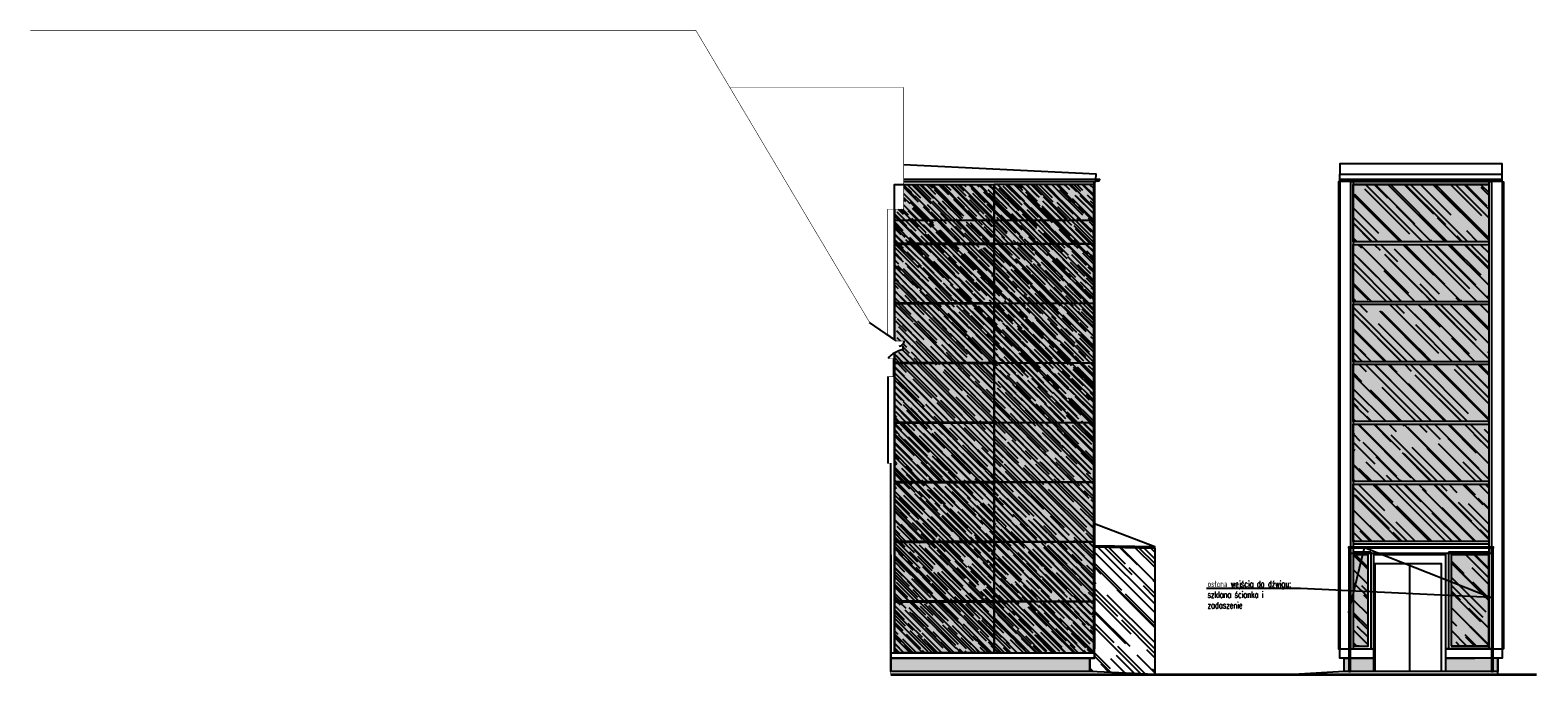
# Model space of a CAD drawing. Header units: millimetres. Extents: x -33628 to -373, y -3399 to 2697.
# Tile 15 of 99: x -29373 to -26530, y 1479 to 2697. Entities that reach past the tile are written whole.
import ezdxf
from ezdxf import colors
from ezdxf.entities.mleader import LeaderData, LeaderLine
from ezdxf.math import Vec2, Vec3

# ---------------------------------------------------------------- set-up
doc = ezdxf.new("R2010")
doc.units = ezdxf.units.MM
doc.header["$LTSCALE"] = 0.2
doc.header["$MEASUREMENT"] = 0
doc.layers.add('_md-cokół', color=7, linetype='Continuous', true_color=0xb90000)
doc.layers.add('_md-szyby tło', color=7, linetype='Continuous', true_color=0xd6f4fe)
for name, color, linetype in [('_md-elewacje', 7, 'Continuous'), ('_md-elewacje-obrysowe', 2, 'Continuous'), ('A-opis', 7, 'Continuous'), ('A-szkło', 154, 'Continuous'), ('A-teren', 7, 'Continuous'), ('A-widok', 41, 'Continuous')]:
    doc.layers.add(name, color=color, linetype=linetype)
doc.styles.add('Arch-Dim', font='romans.shx', dxfattribs={"width": 0.75})
pattern_1 = [(315, (0.0009, 2662.657), (28.7386156, -10.7763073), [190.50127, -25.40127, 63.50127, -12.70127]), (315, (16.525, 2655.113), (3.053287, 21.015595), [38.10127, -4.31927, 76.20127, -9.39927]), (315, (12.215, 2665.889), (52.626097, -40.7703628), [101.60127, -17.78127, 50.80127, -12.70127])]
pattern_2 = [(315, (6641.538, 898.692), (67.88225, -25.455844), [450, -60, 150, -30]), (315, (6680.36, 881.085), (7.000357, 49.426764), [90, -9.9, 180, -22.5]), (315, (6670.176, 906.117), (124.521504, -96.095812), [240, -42, 120, -30])]

# ---------------------------------------------------------------- blocks, each defined once
blk = doc.blocks.new('_Dot')
at = {"color": 0, "linetype": 'ByBlock', "lineweight": -2}
blk.add_line((-0.5, 0), (-1, 0), dxfattribs=at)
at = {"color": 0, "linetype": 'ByBlock', "const_width": 0.5}
blk.add_lwpolyline([(-0.25, 0, 1), (0.25, 0, 1)], format="xyb", close=True, dxfattribs=at)

msp = doc.modelspace()

# ---------------------------------------------------------------- wipeouts: each hides what was drawn before it
for points in [[(-26894.8, 1487.6), (-26894.8, 1512.7), (-26903.5, 1512.7), (-26903.5, 1530.6), (-26905.5, 1530.6), (-26905.5, 2410.8), (-26903.5, 2410.8), (-26903.5, 2444.8), (-26596.9, 2444.8), (-26596.9, 2410.8), (-26594.9, 2410.8), (-26594.9, 1530.6), (-26596.9, 1530.6), (-26596.9, 1512.7), (-26605.5, 1512.7), (-26605.5, 1487.6)], [(-27363.3, 2415), (-27362.8, 2425), (-27725.7, 2443.1), (-27725.7, 2359.3), (-27755.7, 2359.3), (-27755.7, 2121.7), (-27740, 2110.7), (-27724.7, 2110.7), (-27727.5, 2103.9), (-27734.3, 2101.1), (-27726.9, 2101.1), (-27726.9, 2094.4), (-27742.4, 2088.6), (-27755, 2077.8), (-27745, 2077.8), (-27745, 2043.6), (-27755.8, 2043.6), (-27755.8, 1879.6), (-27750, 1879.6), (-27750, 1487.3), (-27374.4, 1487.3), (-27252.1, 1481.9), (-27252.1, 1722.3), (-27363.4, 1724.2), (-27363.4, 2410.8), (-27365.8, 2410.8), (-27365.8, 2411.1), (-27363.3, 2411.1)]]:
    msp.add_wipeout(points)

# ---------------------------------------------------------------- next in the draw order: hatches: boundary and pattern name
at = {"layer": '_md-cokół'}
h = msp.add_hatch(color=256, dxfattribs=at)
h.dxf.hatch_style = 1
h.paths.add_polyline_path([(-27750, 1504.7), (-27750, 1512.7), (-27389.5, 1512.7), (-27374.4, 1512.7), (-27374.4, 1498.4), (-27374.4, 1487.3), (-27389.5, 1487.3), (-27750, 1487.3)])
h = msp.add_hatch(color=256, dxfattribs=at)
h.dxf.hatch_style = 1
h.paths.add_polyline_path([(-26839.7, 1487.6), (-26839.7, 1512.7), (-26894.8, 1512.7), (-26894.8, 1501.7), (-26894.8, 1487.6)])
h.paths.add_polyline_path([(-26605.5, 1487.6), (-26605.5, 1512.7), (-26703.7, 1512.7), (-26703.7, 1487.6)])
at = {"layer": '_md-szyby tło', "transparency": 33554687}
h = msp.add_hatch(color=256, dxfattribs=at)
h.dxf.hatch_style = 1
h.paths.add_polyline_path([(-27554.8, 2405.8), (-27554.8, 2294.5), (-27367.4, 2294.5), (-27367.4, 2405.8)])
h.paths.add_polyline_path([(-27743.1, 2294.5), (-27555.8, 2294.5), (-27555.8, 2405.8), (-27725.7, 2405.8), (-27725.7, 2359.3), (-27743.1, 2359.3)])
h.paths.add_polyline_path([(-27554.8, 2293.5), (-27554.8, 2182.1), (-27367.4, 2182.1), (-27367.4, 2293.5)])
h.paths.add_polyline_path([(-27743.1, 2293.5), (-27743.1, 2182.1), (-27555.8, 2182.1), (-27555.8, 2293.5)])
h.paths.add_polyline_path([(-27554.8, 2181.1), (-27554.8, 2069.7), (-27367.4, 2069.7), (-27367.4, 2181.1)])
h.paths.add_polyline_path([(-27743.1, 2068.7), (-27743.1, 1957.3), (-27555.8, 1957.3), (-27555.8, 2068.7)])
h.paths.add_polyline_path([(-27554.8, 2068.7), (-27554.8, 1957.3), (-27367.4, 1957.3), (-27367.4, 2068.7)])
h.paths.add_polyline_path([(-27554.8, 1956.3), (-27554.8, 1845), (-27367.4, 1845), (-27367.4, 1956.3)])
h.paths.add_polyline_path([(-27743.1, 1845), (-27743.1, 1956.3), (-27555.8, 1956.3), (-27555.8, 1845)])
h.paths.add_polyline_path([(-27743.1, 1844), (-27743.1, 1732.6), (-27555.8, 1732.6), (-27555.8, 1844)])
h.paths.add_polyline_path([(-27554.8, 1844), (-27554.8, 1732.6), (-27367.4, 1732.6), (-27367.4, 1844)])
h.paths.add_polyline_path([(-27554.8, 1731.6), (-27554.8, 1620.2), (-27367.4, 1620.2), (-27367.4, 1731.6)])
h.paths.add_polyline_path([(-27554.8, 1522.7), (-27367.4, 1522.7), (-27367.4, 1619.2), (-27554.8, 1619.2)])
h.paths.add_polyline_path([(-27743.1, 1731.6), (-27743.1, 1620.2), (-27555.8, 1620.2), (-27555.8, 1731.6)])
h.paths.add_polyline_path([(-27743.1, 1619.2), (-27743.1, 1522.7), (-27555.8, 1522.7), (-27555.8, 1619.2)])
h.paths.add_polyline_path([(-27724.7, 2110.7, -0.414229), (-27734.3, 2101.1), (-27726.9, 2101.1), (-27726.9, 2094.4), (-27726.9, 2094.4, 0.091728), (-27743.1, 2088.2), (-27743.1, 2069.7), (-27555.8, 2069.7), (-27555.8, 2181.1), (-27743.1, 2181.1), (-27743.1, 2112.8), (-27740, 2110.7)])
h = msp.add_hatch(color=256, dxfattribs=at)
h.dxf.hatch_style = 1
h.paths.add_polyline_path([(-26622.4, 2297.8), (-26878, 2297.8), (-26878, 2405.8), (-26622.4, 2405.8)])
h.paths.add_polyline_path([(-26622.4, 2184.8), (-26878, 2184.8), (-26878, 2292.8), (-26622.4, 2292.8)])
h.paths.add_polyline_path([(-26622.4, 2071.7), (-26878, 2071.7), (-26878, 2179.8), (-26622.4, 2179.8)])
h.paths.add_polyline_path([(-26622.4, 1958.7), (-26878, 1958.7), (-26878, 2066.7), (-26622.4, 2066.7)])
h.paths.add_polyline_path([(-26622.4, 1845.7), (-26878, 1845.7), (-26878, 1953.7), (-26622.4, 1953.7)])
h.paths.add_polyline_path([(-26622.4, 1732.6), (-26878, 1732.6), (-26878, 1840.7), (-26622.4, 1840.7)])
h.paths.add_polyline_path([(-26693.2, 1535.6), (-26622.4, 1535.6), (-26622.4, 1707.6), (-26693.2, 1707.6)])
h.paths.add_polyline_path([(-26878, 1535.6), (-26850.1, 1535.6), (-26850.1, 1707.6), (-26878, 1707.6)])
at = {"layer": 'A-szkło', "transparency": 33554687}
h = msp.add_hatch(dxfattribs=at)
h.set_pattern_fill('AR-RROOF', color=256, scale=0.5, angle=315)
h.set_pattern_definition(pattern_1)
h.paths.add_polyline_path([(-27554.8, 2405.8), (-27554.8, 2294.5), (-27367.4, 2294.5), (-27367.4, 2405.8)])
h.paths.add_polyline_path([(-27743.1, 2294.5), (-27555.8, 2294.5), (-27555.8, 2405.8), (-27725.7, 2405.8), (-27725.7, 2359.3), (-27743.1, 2359.3)])
h.paths.add_polyline_path([(-27554.8, 2293.5), (-27554.8, 2182.1), (-27367.4, 2182.1), (-27367.4, 2293.5)])
h.paths.add_polyline_path([(-27743.1, 2293.5), (-27743.1, 2182.1), (-27555.8, 2182.1), (-27555.8, 2293.5)])
h.paths.add_polyline_path([(-27554.8, 2181.1), (-27554.8, 2069.7), (-27367.4, 2069.7), (-27367.4, 2181.1)])
h.paths.add_polyline_path([(-27724.7, 2110.7, -0.414229), (-27734.3, 2101.1), (-27726.9, 2101.1), (-27726.9, 2094.4), (-27726.9, 2094.4, 0.091728), (-27743.1, 2088.2), (-27743.1, 2069.7), (-27555.8, 2069.7), (-27555.8, 2181.1), (-27743.1, 2181.1), (-27738, 2110.7), (-27732.4, 2110.7)])
h.paths.add_polyline_path([(-27743.1, 2068.7), (-27743.1, 1957.3), (-27555.8, 1957.3), (-27555.8, 2068.7)])
h.paths.add_polyline_path([(-27554.8, 2068.7), (-27554.8, 1957.3), (-27367.4, 1957.3), (-27367.4, 2068.7)])
h.paths.add_polyline_path([(-27554.8, 1956.3), (-27554.8, 1845), (-27367.4, 1845), (-27367.4, 1956.3)])
h.paths.add_polyline_path([(-27743.1, 1845), (-27743.1, 1956.3), (-27555.8, 1956.3), (-27555.8, 1845)])
h.paths.add_polyline_path([(-27743.1, 1844), (-27743.1, 1732.6), (-27555.8, 1732.6), (-27555.8, 1844)])
h.paths.add_polyline_path([(-27554.8, 1844), (-27554.8, 1732.6), (-27367.4, 1732.6), (-27367.4, 1844)])
h.paths.add_polyline_path([(-27554.8, 1731.6), (-27554.8, 1620.2), (-27367.4, 1620.2), (-27367.4, 1731.6)])
h.paths.add_polyline_path([(-27743.1, 1731.6), (-27743.1, 1620.2), (-27555.8, 1620.2), (-27555.8, 1731.6)])
at = {"layer": 'A-szkło', "transparency": 33554679}
h = msp.add_hatch(dxfattribs=at)
h.set_pattern_fill('AR-RROOF', color=256, scale=30, angle=315)
h.set_pattern_definition(pattern_2)
h.paths.add_polyline_path([(-26622.4, 2297.8), (-26878, 2297.8), (-26878, 2405.8), (-26750.2, 2405.8), (-26622.4, 2405.8)])
h = msp.add_hatch(dxfattribs=at)
h.set_pattern_fill('AR-RROOF', color=256, scale=30, angle=315)
h.set_pattern_definition(pattern_2)
h.paths.add_polyline_path([(-26622.4, 2184.8), (-26878, 2184.8), (-26878, 2292.8), (-26750.2, 2292.8), (-26622.4, 2292.8)])
h = msp.add_hatch(dxfattribs=at)
h.set_pattern_fill('AR-RROOF', color=256, scale=30, angle=315)
h.set_pattern_definition(pattern_2)
h.paths.add_polyline_path([(-26622.4, 2071.7), (-26878, 2071.7), (-26878, 2179.8), (-26750.2, 2179.8), (-26622.4, 2179.8)])
h = msp.add_hatch(dxfattribs=at)
h.set_pattern_fill('AR-RROOF', color=256, scale=30, angle=315)
h.set_pattern_definition(pattern_2)
h.paths.add_polyline_path([(-26622.4, 1958.7), (-26878, 1958.7), (-26878, 2066.7), (-26750.2, 2066.7), (-26622.4, 2066.7)])
h = msp.add_hatch(dxfattribs=at)
h.set_pattern_fill('AR-RROOF', color=256, scale=30, angle=315)
h.set_pattern_definition(pattern_2)
h.paths.add_polyline_path([(-26622.4, 1845.7), (-26878, 1845.7), (-26878, 1953.7), (-26750.2, 1953.7), (-26622.4, 1953.7)])
h = msp.add_hatch(dxfattribs=at)
h.set_pattern_fill('AR-RROOF', color=256, scale=30, angle=315)
h.set_pattern_definition(pattern_2)
h.paths.add_polyline_path([(-26622.4, 1732.6), (-26878, 1732.6), (-26878, 1840.7), (-26750.2, 1840.7), (-26622.4, 1840.7)])
h = msp.add_hatch(dxfattribs=at)
h.set_pattern_fill('AR-RROOF', color=256, scale=30, angle=315)
h.set_pattern_definition(pattern_2)
h.paths.add_polyline_path([(-27365.8, 1722.3), (-27252.1, 1720.3), (-27252.1, 1481.9), (-27374.4, 1487.3), (-27374.4, 1512.7), (-27365.8, 1512.7)])
h = msp.add_hatch(dxfattribs=at)
h.set_pattern_fill('AR-RROOF', color=256, scale=30, angle=315)
h.set_pattern_definition(pattern_2)
h.paths.add_polyline_path([(-26878, 1535.6), (-26850.1, 1535.6), (-26850.1, 1707.6), (-26878, 1707.6)])
h = msp.add_hatch(dxfattribs=at)
h.set_pattern_fill('AR-RROOF', color=256, scale=30, angle=315)
h.set_pattern_definition(pattern_2)
h.paths.add_polyline_path([(-26693.2, 1535.6), (-26622.4, 1535.6), (-26622.4, 1707.6), (-26693.2, 1707.6)])
at = {"layer": 'A-szkło', "transparency": 33554687}
h = msp.add_hatch(dxfattribs=at)
h.set_pattern_fill('AR-RROOF', color=256, scale=0.5, angle=315)
h.set_pattern_definition(pattern_1)
h.paths.add_polyline_path([(-27554.8, 1522.7), (-27367.4, 1522.7), (-27367.4, 1619.2), (-27554.8, 1619.2)])
h.paths.add_polyline_path([(-27743.1, 1619.2), (-27743.1, 1522.7), (-27555.8, 1522.7), (-27555.8, 1619.2)])

# ---------------------------------------------------------------- next in the draw order: linework, layer by layer
for p, q in [((-27743.1, 2338.6), (-27367.4, 2338.6)), ((-26622.4, 1720.4), (-26878, 1720.4))]:
    msp.add_line(p, q)
at = {"layer": '_md-elewacje'}
for p, q in [((-27740, 2110.7), (-27789.8, 2145.7)), ((-27745, 2077.8), (-27745, 2043.6)), ((-27726.9, 2094.4), (-27726.9, 2101.1)), ((-27755.7, 2043.6), (-27755.7, 1880.6)), ((-27750, 1490.6), (-27750, 1880.6)), ((-27750, 1707.6), (-27750, 1490.6))]:
    msp.add_line(p, q, dxfattribs=at)
for centre, radius, start, end in [((-27734.3, 2110.7), 9.57, 270, 0.0031), ((-27718.4, 2047.6), 47.5, 100.3412, 140.4993)]:
    msp.add_arc(centre, radius, start, end, dxfattribs=at)
at = {"layer": '_md-elewacje-obrysowe', "const_width": 1}
msp.add_lwpolyline([(-27750, 1481.9), (-27750, 1879.6), (-27755.7, 1879.6), (-27755.8, 2043.6), (-27745, 2043.6), (-27745, 2077.8), (-27755, 2077.8, -0.177038), (-27726.9, 2094.4), (-27726.9, 2101.1), (-27734.3, 2101.1, 0.414229), (-27724.7, 2110.7), (-27740, 2110.7), (-27789.8, 2145.7), (-28117.5, 2696.2), (-29372.2, 2696.2)], format="xyb", dxfattribs=at)
msp.add_lwpolyline([(-27755.7, 2121.7), (-27755.7, 2359.3), (-27725.7, 2359.3), (-27725.7, 2588.5), (-28053.5, 2588.5)], dxfattribs=at)
at = {"layer": 'A-szkło', "transparency": 33554679, "elevation": 0}
for points in [[(-27555.8, 2294.5), (-27743.1, 2294.5), (-27743.1, 2405.8), (-27555.8, 2405.8)], [(-27554.8, 2294.5), (-27367.4, 2294.5), (-27367.4, 2405.8), (-27554.8, 2405.8)], [(-27555.8, 2182.1), (-27743.1, 2182.1), (-27743.1, 2293.5), (-27555.8, 2293.5)], [(-27554.8, 2182.1), (-27367.4, 2182.1), (-27367.4, 2293.5), (-27554.8, 2293.5)], [(-27554.8, 2069.7), (-27367.4, 2069.7), (-27367.4, 2181.1), (-27554.8, 2181.1)], [(-27555.8, 1957.3), (-27743.1, 1957.3), (-27743.1, 2068.7), (-27555.8, 2068.7)], [(-27554.8, 1957.3), (-27367.4, 1957.3), (-27367.4, 2068.7), (-27554.8, 2068.7)], [(-27555.8, 1845), (-27743.1, 1845), (-27743.1, 1956.3), (-27555.8, 1956.3)], [(-27554.8, 1845), (-27367.4, 1845), (-27367.4, 1956.3), (-27554.8, 1956.3)], [(-27555.8, 1732.6), (-27743.1, 1732.6), (-27743.1, 1844), (-27555.8, 1844)], [(-27554.8, 1732.6), (-27367.4, 1732.6), (-27367.4, 1844), (-27554.8, 1844)], [(-27555.8, 1620.2), (-27743.1, 1620.2), (-27743.1, 1731.6), (-27555.8, 1731.6)], [(-27554.8, 1620.2), (-27367.4, 1620.2), (-27367.4, 1731.6), (-27554.8, 1731.6)], [(-27555.8, 1522.7), (-27743.1, 1522.7), (-27743.1, 1619.2), (-27555.8, 1619.2)], [(-27554.8, 1522.7), (-27367.4, 1522.7), (-27367.4, 1619.2), (-27554.8, 1619.2)]]:
    msp.add_lwpolyline(points, close=True, dxfattribs=at)
at = {"layer": 'A-szkło', "transparency": 33554679}
for points in [[(-26622.4, 2297.8), (-26878, 2297.8), (-26878, 2405.8), (-26622.4, 2405.8)], [(-26622.4, 2184.8), (-26878, 2184.8), (-26878, 2292.8), (-26622.4, 2292.8)], [(-26622.4, 2071.7), (-26878, 2071.7), (-26878, 2179.8), (-26622.4, 2179.8)], [(-26622.4, 1958.7), (-26878, 1958.7), (-26878, 2066.7), (-26622.4, 2066.7)], [(-26622.4, 1845.7), (-26878, 1845.7), (-26878, 1953.7), (-26622.4, 1953.7)], [(-26622.4, 1732.6), (-26878, 1732.6), (-26878, 1840.7), (-26622.4, 1840.7)], [(-27365.8, 1722.3), (-27252.1, 1720.3), (-27252.1, 1722.3), (-27365.8, 1724.3)], [(-26878, 1535.6), (-26850.1, 1535.6), (-26850.1, 1707.6), (-26878, 1707.6)], [(-26693.2, 1535.6), (-26622.4, 1535.6), (-26622.4, 1707.6), (-26693.2, 1707.6)]]:
    msp.add_lwpolyline(points, close=True, dxfattribs=at)
at = {"layer": 'A-szkło', "transparency": 33554679, "elevation": 0}
msp.add_lwpolyline([(-27743.1, 2112.8), (-27743.1, 2181.1), (-27555.8, 2181.1), (-27555.8, 2069.7), (-27743.1, 2069.7), (-27743.1, 2088.2)], dxfattribs=at)
at = {"layer": 'A-teren'}
msp.add_lwpolyline([(-26532.4, 1481.9, 5, 5, 0), (-27750, 1481.9, 0, 0, 0)], format="xyseb", dxfattribs=at)
msp.add_lwpolyline([(-26605.5, 1481.9), (-26605.5, 1487.6), (-26894.8, 1487.6), (-26990.9, 1481.9)], dxfattribs=at)
at = {"layer": 'A-widok', "transparency": 33554679}
for p, q in [((-26903.5, 2410.8), (-26903.5, 2425)), ((-26903.5, 2425), (-26596.9, 2425)), ((-26596.9, 2411.9), (-26596.9, 2425)), ((-26596.9, 2415), (-26903.5, 2415)), ((-26903.5, 2411.9), (-26596.9, 2411.9)), ((-27743.1, 2359.3), (-27743.1, 2112.8)), ((-27743.1, 2088.2), (-27743.1, 1522.7))]:
    msp.add_line(p, q, dxfattribs=at)
at = {"layer": 'A-widok', "color": 14}
for p, q in [((-27363.3, 2415), (-27725.7, 2415)), ((-26771.7, 1690.6), (-26771.7, 1487.6)), ((-26771.7, 1690.6), (-26771.7, 1487.6))]:
    msp.add_line(p, q, dxfattribs=at)
at = {"layer": 'A-widok', "color": 14, "transparency": 33554679}
for p, q in [((-26883, 2410.8), (-26883, 1530.6)), ((-26617.4, 2410.8), (-26883, 2410.8)), ((-26617.4, 2410.8), (-26883, 2410.8)), ((-26878, 2410.8), (-26878, 1530.6)), ((-26622.4, 2405.8), (-26878, 2405.8)), ((-26622.4, 2405.8), (-26878, 2405.8)), ((-26622.4, 2410.8), (-26622.4, 1530.6)), ((-26617.4, 2410.8), (-26617.4, 1530.6)), ((-26622.4, 1727.6), (-26878, 1727.6)), ((-26845.1, 1712.6), (-26878, 1712.6)), ((-26845.1, 1712.6), (-26845.1, 1530.6)), ((-26698.2, 1712.6), (-26698.2, 1530.6)), ((-26622.4, 1712.6), (-26698.2, 1712.6)), ((-26867.1, 1535.6), (-26878, 1535.6)), ((-26622.4, 1535.6), (-26693.2, 1535.6)), ((-26883, 1530.6), (-26839.7, 1530.6)), ((-26617.4, 1530.6), (-26703.7, 1530.6)), ((-26703.7, 1530.6), (-26617.4, 1530.6))]:
    msp.add_line(p, q, dxfattribs=at)
at = {"layer": 'A-widok'}
msp.add_line((-27252.2, 1722.3), (-27365.8, 1765.7), dxfattribs=at)
at = {"layer": 'A-widok', "color": 14, "transparency": 33554679}
msp.add_lwpolyline([(-26596.9, 2425), (-26596.9, 2444.8), (-26903.5, 2444.8), (-26903.5, 2425)], dxfattribs=at)
at = {"layer": 'A-widok', "transparency": 33554679, "elevation": 0}
msp.add_lwpolyline([(-27725.7, 2411.1), (-27363.3, 2411.1), (-27363.3, 2415), (-27362.8, 2425), (-27725.7, 2443.1)], dxfattribs=at)
at = {"layer": 'A-widok', "color": 14}
for points in [[(-27367.4, 2411.1), (-27367.4, 1522.7)], [(-26903.5, 2410.8), (-26905.5, 2410.8), (-26905.5, 1530.6), (-26903.5, 1530.6)], [(-26596.9, 2410.8), (-26594.9, 2410.8), (-26594.9, 1530.6), (-26596.9, 1530.6)]]:
    msp.add_lwpolyline(points, dxfattribs=at)
at = {"layer": 'A-widok', "transparency": 33554679}
for points in [[(-27365.8, 2411.1), (-27365.8, 1530.6)], [(-26903.5, 2410.8), (-26903.5, 1530.6), (-26839.7, 1530.6)], [(-26703.7, 1487.6), (-26703.7, 1707.6), (-26839.7, 1707.6), (-26839.7, 1512.7)], [(-27750, 1522.7), (-27365.8, 1522.7), (-27365.8, 1512.7), (-27750, 1512.7)], [(-26839.7, 1512.7), (-26903.5, 1512.7), (-26903.5, 1530.6), (-26839.7, 1530.6)], [(-26839.7, 1512.7), (-26839.7, 1487.6), (-26894.8, 1487.6), (-26894.8, 1512.7), (-26839.7, 1512.7)], [(-26703.7, 1530.6), (-26596.9, 1530.6), (-26596.9, 1512.7), (-26703.7, 1512.7)], [(-26605.5, 1487.6), (-26605.5, 1512.7), (-26703.7, 1512.7)], [(-26605.5, 1512.7), (-26605.5, 1487.6), (-26703.7, 1487.6), (-26703.7, 1512.7), (-26648.5, 1512.7)]]:
    msp.add_lwpolyline(points, dxfattribs=at)
at = {"layer": 'A-widok', "elevation": 0}
msp.add_lwpolyline([(-27363.3, 2415, 0.827476), (-27355.8, 2415), (-27363.3, 2415)], format="xyb", dxfattribs=at)
at = {"layer": 'A-widok'}
msp.add_lwpolyline([(-26596.9, 2411.9), (-26596.9, 1512.7), (-26605.5, 1512.7), (-26605.5, 1487.6)], dxfattribs=at)
for points in [[(-27365.8, 1722.3), (-27252.1, 1720.3), (-27252.1, 1481.9), (-27374.4, 1487.3), (-27374.4, 1512.7), (-27365.8, 1512.7)], [(-26614.4, 1720.4), (-26886, 1720.4), (-26886, 1722.4), (-26614.4, 1722.4)], [(-26883, 1720.4), (-26886, 1720.4), (-26886, 1487.6), (-26883, 1487.6)], [(-26883, 1710.4), (-26617.4, 1710.4), (-26617.4, 1720.4), (-26883, 1720.4)], [(-26614.4, 1720.4), (-26617.4, 1720.4), (-26617.4, 1487.6), (-26614.4, 1487.6)], [(-27374.4, 1487.3), (-27750, 1487.3), (-27750, 1512.7), (-27374.4, 1512.7)]]:
    msp.add_lwpolyline(points, close=True, dxfattribs=at)
at = {"layer": 'A-widok', "color": 1}
msp.add_lwpolyline([(-26711.7, 1487.6), (-26711.7, 1690.6), (-26837.1, 1690.6), (-26837.1, 1487.6)], dxfattribs=at)
msp.add_lwpolyline([(-26711.7, 1487.6), (-26711.7, 1690.6), (-26837.1, 1690.6), (-26837.1, 1487.6)], dxfattribs=at)

# ---------------------------------------------------------------- next in the draw order: leaders
at = {"layer": 'A-opis'}
ml = msp.add_multileader_mtext('Standard', dxfattribs=at)
ml.set_content('\\pxql,t4;osłona wejścia do dźwigu: szklana ścianka i zadaszenie', color=256, style='Arch-Dim')
ml.set_leader_properties(color=30)
ml.set_arrow_properties(name='DOT')
ml.build(insert=Vec2(0, 0))
ml.multileader.update_dxf_attribs({"text_left_attachment_type": 6, "text_right_attachment_type": 6, "dogleg_length": 2, "arrow_head_size": 5})
ctx = ml.context
ctx.base_point, ctx.char_height, ctx.arrow_head_size, ctx.landing_gap_size, ctx.plane_origin, ctx.plane_y_axis = Vec3(-27146.7, 1644.2), 12, 5, 0.2, Vec3(-27719.6, 5829.3), Vec3(0, -1)
ctx.left_attachment, ctx.right_attachment, ctx.text_align_type = 6, 6, 2
notes = []
notes.append((ctx, [(0, (1, 1, 0), (-26977.6, 1644.2), (-1, 0), 2, [(2, [(-26886.3, 1599.6), (-26856.5, 1721.1), (-26617.7, 1627.4)], 0, [])])]))
ctx.mtext.insert, ctx.mtext.width, ctx.mtext.alignment = Vec3(-26979.8, 1658.6), 172.914, 3
for ctx, leaders in notes:
    for number, flags, end, landing, length, lines in leaders:
        leader = LeaderData()
        leader.index, (leader.has_last_leader_line, leader.has_dogleg_vector, leader.attachment_direction) = number, flags
        leader.last_leader_point, leader.dogleg_vector, leader.dogleg_length = Vec3(end), Vec3(landing), length
        for number, points, colour, breaks in lines:
            line = LeaderLine()
            line.index, line.vertices, line.color, line.breaks = number, Vec3.list(points), colors.encode_raw_color(colour), breaks
            leader.lines.append(line)
        ctx.leaders.append(leader)

doc.saveas('drawing.dxf')
